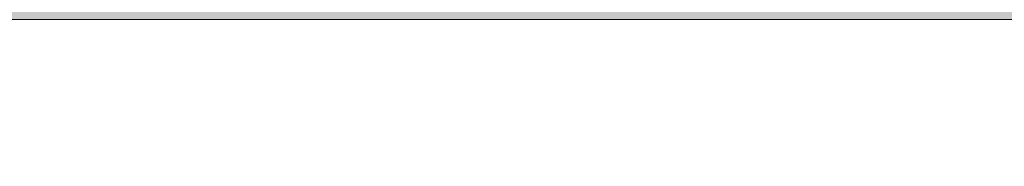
# Model space of a CAD drawing. Header units: metres. Extents: x 0.9 to 30.1, y -10.7 to 8.6.
# Tile 224 of 256: x 13.58824 to 13.605, y 6.15641 to 6.15891. Entities that reach past the tile are written whole.
import ezdxf

# ---------------------------------------------------------------- set-up
doc = ezdxf.new("R2010")
doc.units = ezdxf.units.M
doc.layers.add('Keine', color=7, linetype='Continuous', lineweight=9)

msp = doc.modelspace()

# ---------------------------------------------------------------- hatches: boundary and pattern name
at = {"layer": 'Keine', "linetype": 'Continuous', "lineweight": 0, "true_color": 0x00aaff, "transparency": 33554687}
msp.add_hatch(color=140, dxfattribs=at).paths.add_polyline_path([(12.379399, 6.168908), (13.629399, 6.168908), (13.629399, 6.158908), (12.379399, 6.158908)])

# ---------------------------------------------------------------- linework, layer by layer
at = {"layer": 'Keine', "color": 7, "linetype": 'Continuous', "lineweight": 5, "transparency": 33554687, "flags": 128}
msp.add_lwpolyline([(12.379399, 6.168908), (13.629399, 6.168908), (13.629399, 6.158908), (12.379399, 6.158908)], close=True, dxfattribs=at)

# ---------------------------------------------------------------- next in the draw order: wipeouts: each hides what was drawn before it
at = {"color": 255}
msp.add_wipeout([(12.379399, 6.158908), (13.629399, 6.158908), (13.629399, 6.153908), (12.379399, 6.153908)], dxfattribs=at).dxf.layer = 'Keine'

# ---------------------------------------------------------------- next in the draw order: linework, layer by layer
at = {"layer": 'Keine', "flags": 128}
msp.add_lwpolyline([(12.379399, 6.158908), (13.629399, 6.158908), (13.629399, 6.153908), (12.379399, 6.153908)], close=True, dxfattribs=at)

doc.saveas('drawing.dxf')
